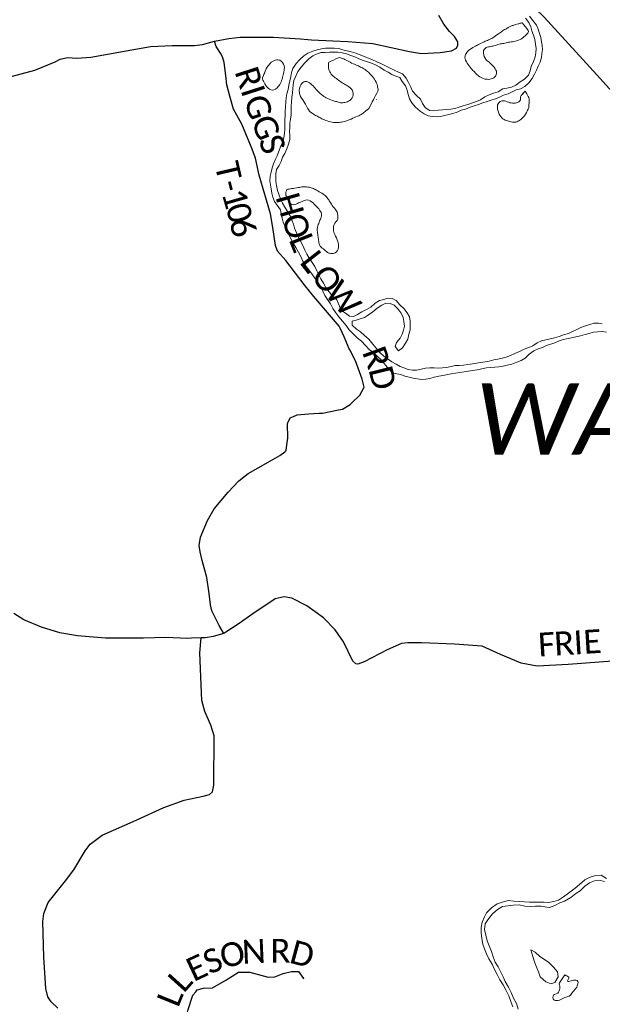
# Model space of a CAD drawing. Header units: feet. Extents: x 2184840 to 2498140, y 671180 to 1091827.
# Tile 9 of 21: x 2300971 to 2308317, y 815464 to 827878. Entities that reach past the tile are written whole.
import ezdxf

# ---------------------------------------------------------------- set-up
doc = ezdxf.new("R2010")
doc.units = ezdxf.units.FT
doc.header["$MEASUREMENT"] = 0
for name, color, linetype, lineweight in [('GM_X_County_Road', 3, 'Continuous', 30), ('GM_X_County_Road_Text', 3, 'Continuous', 0), ('GM_X_Major_River', 5, 'Continuous', 13), ('GM_X_Minor_Lake', 5, 'Continuous', 0), ('GM_X_State_Route', 1, 'Continuous', 30), ('GM_X_Township_Road', 4, 'Continuous', 30), ('GM_X_Township_Road_Text', 4, 'Continuous', 0), ('GM_X_Township_Text', 7, 'Continuous', 13)]:
    doc.layers.add(name, color=color, linetype=linetype, lineweight=lineweight)
doc.styles.add('Style-font30', font='calibri.ttf')
doc.styles.add('Style-font31', font='calibrii.ttf')

msp = doc.modelspace()

# ---------------------------------------------------------------- linework, layer by layer
at = {"layer": 'GM_X_County_Road', "flags": 128}
for points in [[(2300467, 827059), (2301164, 827243), (2301418, 827349), (2301483, 827379), (2301573, 827403), (2301692, 827393), (2301868, 827404), (2302313, 827484), (2302621, 827542), (2302893, 827551), (2303173, 827552), (2303277, 827567), (2303429, 827608), (2303608, 827640), (2303751, 827657), (2303960, 827660), (2304170, 827657), (2304510, 827636), (2304652, 827624), (2304919, 827613), (2305107, 827604), (2305424, 827577), (2305656, 827528), (2305886, 827479), (2306039, 827452), (2306271, 827465), (2306417, 827487), (2306479, 827519), (2306497, 827558), (2306496, 827600), (2306454, 827665), (2306390, 827729), (2306317, 827823), (2306257, 827933)], [(2308669, 819808), (2307886, 819750), (2307497, 819726), (2307292, 819764), (2307032, 819873), (2306802, 819981), (2306455, 820006), (2306037, 820020), (2305863, 820022), (2305783, 820011), (2305603, 819931), (2305314, 819783), (2305234, 819751), (2305210, 819755), (2305170, 819790), (2305055, 820032), (2304950, 820185), (2304801, 820338), (2304590, 820489), (2304404, 820583), (2304304, 820601), (2304193, 820575), (2303912, 820389), (2303727, 820257), (2303571, 820156), (2303543, 820137), (2303412, 820102), (2303314, 820084), (2303259, 820083), (2303137, 820079)], [(2303137, 820079), (2303136, 820079), (2303090, 820078), (2302808, 820089), (2302530, 820081), (2302354, 820080), (2302052, 820082), (2301902, 820091), (2301698, 820111), (2301477, 820149), (2301248, 820219), (2301023, 820312), (2300899, 820390)]]:
    msp.add_lwpolyline(points, dxfattribs=at)
at = {"layer": 'GM_X_Major_River', "flags": 128}
for points in [[(2307350, 827897), (2307391, 827841), (2307417, 827787), (2307429, 827737), (2307448, 827683), (2307464, 827629), (2307474, 827571), (2307481, 827513), (2307477, 827462), (2307469, 827412), (2307450, 827350), (2307420, 827286), (2307408, 827233), (2307387, 827179), (2307335, 827129), (2307283, 827094), (2307226, 827054), (2307172, 827027), (2307114, 827013), (2307062, 827007), (2307003, 826968), (2306945, 826950), (2306891, 826931), (2306835, 826905), (2306781, 826869), (2306730, 826846), (2306678, 826828), (2306620, 826807), (2306564, 826791), (2306510, 826775), (2306459, 826760), (2306407, 826752), (2306353, 826746), (2306301, 826741), (2306247, 826737), (2306193, 826730), (2306137, 826734), (2306085, 826770), (2306049, 826822), (2306024, 826878), (2305974, 826922), (2305924, 826977), (2305902, 827029), (2305873, 827085), (2305843, 827139), (2305797, 827195), (2305747, 827217), (2305692, 827242), (2305634, 827272), (2305526, 827326), (2305476, 827349), (2305420, 827373), (2305370, 827395), (2305314, 827416), (2305264, 827436), (2305210, 827456), (2305152, 827472), (2305098, 827485), (2305046, 827499), (2304996, 827513), (2304936, 827520), (2304880, 827520), (2304828, 827518), (2304776, 827511), (2304720, 827497), (2304666, 827483), (2304606, 827458), (2304555, 827424), (2304503, 827375), (2304456, 827325), (2304414, 827264), (2304398, 827214), (2304391, 827162), (2304377, 827106), (2304363, 827054), (2304354, 827000), (2304340, 826945), (2304330, 826895), (2304325, 826841), (2304321, 826777), (2304319, 826723)], [(2304375, 826519), (2304376, 826575), (2304384, 826625), (2304392, 826679), (2304395, 826787), (2304399, 826839), (2304402, 826902), (2304410, 826954), (2304414, 827006), (2304419, 827058), (2304429, 827110), (2304454, 827167), (2304478, 827223), (2304520, 827279), (2304565, 827334), (2304615, 827384), (2304669, 827424), (2304720, 827447), (2304772, 827463), (2304824, 827465), (2304878, 827468), (2304930, 827470), (2304982, 827468), (2305036, 827461), (2305092, 827449), (2305146, 827427), (2305196, 827408), (2305246, 827384), (2305300, 827364), (2305356, 827349), (2305406, 827329), (2305458, 827311), (2305510, 827281), (2305565, 827242), (2305615, 827216), (2305665, 827188), (2305715, 827166), (2305765, 827149), (2305795, 827097), (2305834, 827043), (2305858, 826989), (2305868, 826937), (2305884, 826881), (2305917, 826829), (2305963, 826777), (2306019, 826725), (2306069, 826690), (2306120, 826666), (2306172, 826658), (2306225, 826655), (2306277, 826659), (2306329, 826669), (2306381, 826682), (2306433, 826696), (2306485, 826714), (2306537, 826739), (2306592, 826749), (2306650, 826774), (2306702, 826794), (2306754, 826810), (2306812, 826829), (2306864, 826847), (2306917, 826863), (2306969, 826882), (2307021, 826902), (2307073, 826927), (2307129, 826943), (2307232, 826992), (2307286, 827008), (2307340, 827035), (2307391, 827081), (2307431, 827135), (2307463, 827190), (2307486, 827242), (2307508, 827292), (2307534, 827344), (2307551, 827401), (2307555, 827451), (2307561, 827501), (2307560, 827551), (2307552, 827601), (2307540, 827653), (2307525, 827703), (2307509, 827757), (2307487, 827811), (2307442, 827869), (2307398, 827923)], [(2304319, 826723), (2304318, 826671), (2304316, 826614), (2304315, 826552), (2304313, 826498), (2304309, 826446), (2304302, 826390), (2304286, 826330), (2304260, 826275), (2304217, 826163), (2304191, 826110), (2304172, 826060), (2304156, 826010), (2304141, 825956), (2304131, 825906), (2304125, 825847), (2304134, 825795), (2304142, 825745), (2304148, 825691), (2304162, 825639), (2304183, 825587), (2304259, 825479), (2304268, 825429), (2304280, 825377), (2304294, 825327), (2304315, 825275), (2304363, 825171), (2304389, 825115), (2304420, 825060), (2304452, 825004), (2304486, 824946), (2304517, 824892), (2304543, 824834), (2304571, 824782), (2304618, 824726), (2304656, 824672), (2304694, 824620), (2304731, 824568), (2304763, 824516), (2304787, 824465), (2304817, 824401), (2304852, 824349), (2304888, 824297), (2304920, 824235), (2304957, 824183), (2304995, 824131), (2305039, 824079), (2305086, 824023), (2305122, 823972), (2305176, 823916), (2305228, 823868), (2305279, 823826), (2305333, 823772), (2305379, 823719), (2305431, 823683), (2305481, 823633), (2305534, 823585), (2305622, 823478), (2305673, 823426), (2305727, 823414), (2305777, 823404), (2305829, 823385), (2305881, 823369), (2305931, 823357), (2306035, 823342), (2306091, 823346), (2306144, 823355), (2306198, 823369), (2306254, 823383), (2306308, 823394), (2306412, 823415), (2306466, 823423), (2306521, 823431), (2306575, 823440), (2306627, 823446), (2306685, 823454), (2306739, 823465), (2306799, 823477), (2306855, 823488), (2306909, 823492), (2306961, 823496), (2307014, 823503), (2307066, 823511), (2307118, 823523), (2307174, 823534), (2307238, 823562), (2307294, 823583), (2307345, 823609), (2307395, 823659), (2307453, 823704), (2307506, 823730), (2307562, 823747), (2307614, 823769), (2307718, 823802), (2307773, 823828), (2307825, 823845), (2307929, 823869), (2307981, 823880), (2308043, 823894), (2308099, 823907), (2308152, 823923)], [(2305028, 824211), (2305014, 824237), (2304990, 824295), (2304968, 824347), (2304917, 824393), (2304871, 824449), (2304833, 824501), (2304800, 824557), (2304766, 824609), (2304718, 824713), (2304691, 824765), (2304659, 824816), (2304621, 824870), (2304590, 824922), (2304566, 824974), (2304540, 825030), (2304512, 825084), (2304481, 825140), (2304459, 825192), (2304437, 825248), (2304422, 825300), (2304402, 825352), (2304380, 825404), (2304347, 825458), (2304313, 825514), (2304285, 825566), (2304260, 825620), (2304220, 825724), (2304208, 825786), (2304201, 825836), (2304199, 825886), (2304199, 825936), (2304210, 825988), (2304244, 826039), (2304268, 826091), (2304283, 826143), (2304313, 826193), (2304338, 826250), (2304362, 826308), (2304378, 826366), (2304377, 826416), (2304373, 826468), (2304375, 826519)], [(2308048, 823996), (2307994, 823974), (2307942, 823946), (2307889, 823923), (2307827, 823903), (2307773, 823884), (2307713, 823866), (2307659, 823854), (2307606, 823843), (2307550, 823829), (2307496, 823802), (2307442, 823768), (2307390, 823746), (2307331, 823723), (2307273, 823695), (2307213, 823668), (2307161, 823646), (2307106, 823625), (2307054, 823611), (2307000, 823599), (2306948, 823588), (2306892, 823574), (2306840, 823564), (2306782, 823555), (2306730, 823547), (2306679, 823541), (2306623, 823532), (2306565, 823524), (2306513, 823519), (2306461, 823517), (2306409, 823507), (2306353, 823494), (2306301, 823488), (2306249, 823486), (2306198, 823487), (2306142, 823487), (2306086, 823483), (2306032, 823470), (2305976, 823460), (2305924, 823461), (2305870, 823467), (2305816, 823487), (2305766, 823507), (2305716, 823534), (2305664, 823566), (2305563, 823634), (2305513, 823683), (2305467, 823737), (2305423, 823789), (2305374, 823849), (2305320, 823895), (2305268, 823944), (2305218, 823978), (2305165, 824026), (2305161, 824078), (2305213, 824088), (2305265, 824107), (2305317, 824123), (2305370, 824158), (2305424, 824194), (2305480, 824240), (2305535, 824277), (2305589, 824303), (2305643, 824300), (2305693, 824280), (2305743, 824228), (2305782, 824176), (2305806, 824124), (2305816, 824072), (2305821, 824016), (2305809, 823964), (2305795, 823914), (2305770, 823863), (2305720, 823807), (2305704, 823757), (2305745, 823705), (2305798, 823741), (2305836, 823798), (2305864, 823852), (2305877, 823912), (2305893, 823966), (2305896, 824025), (2305894, 824079), (2305884, 824131), (2305856, 824183), (2305815, 824235), (2305765, 824282), (2305717, 824336), (2305667, 824364), (2305613, 824366), (2305561, 824351), (2305507, 824339), (2305453, 824306), (2305400, 824254), (2305344, 824225), (2305286, 824195), (2305232, 824163), (2305181, 824134), (2305129, 824142), (2305079, 824176), (2305028, 824211)], [(2308317, 824042), (2308267, 824052), (2308215, 824050), (2308158, 824037), (2308106, 824017), (2308048, 823996)], [(2308152, 823923), (2308206, 823937), (2308260, 823944), (2308316, 823948), (2308368, 823940)], [(2308369, 817051), (2308301, 817092), (2308229, 817089), (2308165, 817068), (2308098, 817031), (2308030, 816976), (2307973, 816926), (2307892, 816866), (2307826, 816817), (2307763, 816777), (2307707, 816758), (2307639, 816747), (2307585, 816752), (2307473, 816751), (2307399, 816750), (2307337, 816755), (2307267, 816760), (2307203, 816765), (2307129, 816773), (2307059, 816750), (2306990, 816729), (2306918, 816678), (2306857, 816619), (2306830, 816566), (2306804, 816498), (2306789, 816432), (2306789, 816365), (2306798, 816294), (2306812, 816223), (2306833, 816162), (2306857, 816102), (2306888, 816036), (2306928, 815969), (2306959, 815903), (2306992, 815839), (2307023, 815774), (2307065, 815710), (2307106, 815636), (2307137, 815571), (2307164, 815497), (2307189, 815431)], [(2307650, 816685), (2307718, 816708), (2307783, 816741), (2307839, 816764), (2307918, 816811), (2307984, 816860), (2308037, 816896), (2308096, 816953), (2308156, 816996), (2308218, 817021), (2308271, 817030), (2308344, 817014)], [(2307255, 815402), (2307234, 815472), (2307199, 815543), (2307168, 815613), (2307132, 815681), (2307093, 815750), (2307066, 815808), (2307036, 815870), (2307003, 815936), (2306966, 815997), (2306941, 816063), (2306919, 816129), (2306890, 816199), (2306867, 816262), (2306848, 816334), (2306833, 816407), (2306841, 816478), (2306882, 816543), (2306933, 816606), (2306995, 816657), (2307058, 816696), (2307126, 816704), (2307194, 816715), (2307268, 816716), (2307340, 816701), (2307410, 816698), (2307476, 816699), (2307546, 816702), (2307616, 816687), (2307650, 816685)]]:
    msp.add_lwpolyline(points, dxfattribs=at)
at = {"layer": 'GM_X_Minor_Lake', "flags": 128}
for points in [[(2307414, 816149), (2307441, 816066), (2307468, 815986), (2307493, 815924), (2307512, 815872), (2307535, 815810), (2307603, 815747), (2307668, 815723), (2307720, 815738), (2307759, 815810), (2307752, 815871), (2307703, 815932), (2307643, 815992), (2307640, 815994)], [(2307640, 815994), (2307528, 816068), (2307471, 816121), (2307414, 816149)]]:
    msp.add_lwpolyline(points, dxfattribs=at)
at = {"layer": 'GM_X_Minor_Lake'}
for points, knots in [([(2307203, 827811), (2307196, 827808), (2307189, 827806), (2307182, 827804), (2307157, 827795), (2307135, 827782), (2307112, 827769), (2307094, 827758), (2307075, 827748), (2307058, 827736), (2307041, 827724), (2307024, 827712), (2307006, 827700), (2306983, 827683), (2306961, 827666), (2306937, 827651), (2306919, 827639), (2306900, 827633), (2306881, 827624), (2306863, 827616), (2306845, 827608), (2306827, 827599), (2306803, 827588), (2306779, 827576), (2306755, 827565), (2306738, 827556), (2306721, 827547), (2306703, 827538), (2306677, 827524), (2306654, 827508), (2306630, 827489), (2306613, 827476), (2306601, 827458), (2306592, 827439), (2306583, 827417), (2306582, 827389), (2306593, 827368), (2306606, 827342), (2306622, 827318), (2306640, 827295), (2306654, 827277), (2306668, 827260), (2306682, 827243), (2306705, 827217), (2306728, 827192), (2306755, 827169), (2306776, 827152), (2306800, 827143), (2306826, 827134), (2306844, 827128), (2306862, 827126), (2306880, 827126), (2306903, 827127), (2306926, 827131), (2306948, 827147), (2306968, 827162), (2306981, 827180), (2306984, 827200), (2306986, 827218), (2306979, 827240), (2306967, 827258), (2306948, 827286), (2306927, 827309), (2306904, 827331), (2306889, 827346), (2306869, 827352), (2306853, 827371), (2306831, 827398), (2306822, 827428), (2306818, 827457), (2306816, 827477), (2306819, 827499), (2306838, 827517), (2306857, 827535), (2306876, 827533), (2306896, 827538), (2306913, 827542), (2306931, 827544), (2306948, 827548), (2306971, 827554), (2306993, 827564), (2307016, 827569), (2307035, 827573), (2307055, 827576), (2307074, 827580), (2307094, 827584), (2307114, 827588), (2307134, 827593), (2307156, 827597), (2307178, 827599), (2307200, 827603), (2307228, 827608), (2307255, 827618), (2307282, 827630), (2307306, 827641), (2307324, 827655), (2307344, 827675), (2307364, 827696), (2307399, 827723), (2307383, 827744), (2307358, 827775), (2307333, 827807), (2307308, 827839)], [0, 0, 0, 0, 0.00909, 0.00909, 0.00909, 0.041165, 0.041165, 0.041165, 0.067036, 0.067036, 0.067036, 0.093104, 0.093104, 0.093104, 0.128089, 0.128089, 0.128089, 0.153537, 0.153537, 0.153537, 0.177896, 0.177896, 0.177896, 0.210716, 0.210716, 0.210716, 0.234675, 0.234675, 0.234675, 0.271031, 0.271031, 0.271031, 0.296918, 0.296918, 0.296918, 0.325783, 0.325783, 0.325783, 0.361722, 0.361722, 0.361722, 0.389289, 0.389289, 0.389289, 0.431865, 0.431865, 0.431865, 0.464326, 0.464326, 0.464326, 0.486831, 0.486831, 0.486831, 0.516044, 0.516044, 0.516044, 0.542114, 0.542114, 0.542114, 0.566927, 0.566927, 0.566927, 0.606742, 0.606742, 0.606742, 0.63315, 0.63315, 0.63315, 0.67129, 0.67129, 0.67129, 0.697367, 0.697367, 0.697367, 0.722656, 0.722656, 0.722656, 0.744486, 0.744486, 0.744486, 0.773699, 0.773699, 0.773699, 0.79796, 0.79796, 0.79796, 0.823181, 0.823181, 0.823181, 0.850693, 0.850693, 0.850693, 0.88615, 0.88615, 0.88615, 0.917486, 0.917486, 0.917486, 0.950011, 0.950011, 0.950011, 1, 1, 1, 1]), ([(2307308, 827839), (2307303, 827838), (2307299, 827837), (2307294, 827836), (2307287, 827834), (2307279, 827832), (2307271, 827830), (2307265, 827829), (2307260, 827827), (2307254, 827826), (2307245, 827823), (2307237, 827821), (2307228, 827818), (2307220, 827816), (2307211, 827813), (2307203, 827811)], [0, 0, 0, 0, 0.12655, 0.12655, 0.12655, 0.345866, 0.345866, 0.345866, 0.509409, 0.509409, 0.509409, 0.75424, 0.75424, 0.75424, 1, 1, 1, 1]), ([(2304077, 827257), (2304063, 827220), (2304048, 827183), (2304034, 827146), (2304027, 827127), (2304044, 827107), (2304053, 827088), (2304066, 827060), (2304079, 827037), (2304102, 827014), (2304122, 826994), (2304154, 826983), (2304176, 826993), (2304204, 827005), (2304232, 827030), (2304250, 827060), (2304263, 827083), (2304272, 827106), (2304279, 827130), (2304285, 827154), (2304291, 827177), (2304296, 827201), (2304302, 827225), (2304306, 827250), (2304308, 827275), (2304309, 827305), (2304293, 827331), (2304267, 827355), (2304245, 827375), (2304216, 827376), (2304194, 827368), (2304171, 827360), (2304144, 827348), (2304128, 827327), (2304126, 827324), (2304123, 827321), (2304121, 827317)], [0, 0, 0, 0, 0.128792, 0.128792, 0.128792, 0.194827, 0.194827, 0.194827, 0.290751, 0.290751, 0.290751, 0.374688, 0.374688, 0.374688, 0.482432, 0.482432, 0.482432, 0.56521, 0.56521, 0.56521, 0.643788, 0.643788, 0.643788, 0.725296, 0.725296, 0.725296, 0.822572, 0.822572, 0.822572, 0.902316, 0.902316, 0.902316, 0.986178, 0.986178, 0.986178, 1, 1, 1, 1]), ([(2304078, 827258), (2304063, 827221), (2304049, 827183), (2304034, 827146), (2304027, 827127), (2304044, 827107), (2304053, 827088), (2304066, 827060), (2304079, 827037), (2304102, 827014), (2304122, 826994), (2304154, 826983), (2304176, 826993), (2304204, 827005), (2304232, 827030), (2304250, 827060), (2304263, 827083), (2304272, 827106), (2304279, 827130), (2304285, 827154), (2304291, 827177), (2304296, 827201), (2304302, 827225), (2304306, 827250), (2304308, 827275), (2304309, 827305), (2304293, 827331), (2304267, 827355), (2304245, 827375), (2304216, 827376), (2304194, 827368), (2304171, 827360), (2304144, 827348), (2304128, 827327), (2304126, 827324), (2304123, 827321), (2304121, 827317)], [0, 0, 0, 0, 0.130709, 0.130709, 0.130709, 0.196599, 0.196599, 0.196599, 0.292312, 0.292312, 0.292312, 0.376064, 0.376064, 0.376064, 0.483571, 0.483571, 0.483571, 0.566167, 0.566167, 0.566167, 0.644572, 0.644572, 0.644572, 0.7259, 0.7259, 0.7259, 0.822963, 0.822963, 0.822963, 0.902531, 0.902531, 0.902531, 0.986208, 0.986208, 0.986208, 1, 1, 1, 1]), ([(2304121, 827317), (2304119, 827315), (2304117, 827312), (2304115, 827310), (2304113, 827308), (2304111, 827306), (2304109, 827303), (2304108, 827302), (2304106, 827300), (2304105, 827298), (2304102, 827295), (2304100, 827291), (2304097, 827288), (2304095, 827286), (2304093, 827283), (2304092, 827281), (2304090, 827279), (2304089, 827277), (2304088, 827275), (2304086, 827272), (2304084, 827269), (2304082, 827266), (2304081, 827263), (2304079, 827260), (2304077, 827257)], [0, 0, 0, 0, 0.129651, 0.129651, 0.129651, 0.241017, 0.241017, 0.241017, 0.337074, 0.337074, 0.337074, 0.503292, 0.503292, 0.503292, 0.626731, 0.626731, 0.626731, 0.719355, 0.719355, 0.719355, 0.858845, 0.858845, 0.858845, 1, 1, 1, 1]), ([(2304863, 827340), (2304864, 827316), (2304865, 827292), (2304866, 827268), (2304867, 827246), (2304876, 827226), (2304889, 827208), (2304903, 827187), (2304919, 827171), (2304937, 827156), (2304955, 827142), (2304973, 827128), (2304992, 827114), (2305012, 827100), (2305032, 827086), (2305052, 827073), (2305069, 827062), (2305088, 827054), (2305105, 827043), (2305124, 827032), (2305140, 827020), (2305155, 827002), (2305173, 826981), (2305179, 826953), (2305174, 826930), (2305170, 826905), (2305157, 826880), (2305133, 826861), (2305113, 826845), (2305093, 826841), (2305071, 826836), (2305053, 826833), (2305034, 826828), (2305017, 826832), (2305000, 826836), (2304983, 826840), (2304967, 826845), (2304949, 826850), (2304932, 826855), (2304914, 826861), (2304887, 826869), (2304861, 826879), (2304836, 826892), (2304815, 826903), (2304797, 826916), (2304779, 826932), (2304755, 826953), (2304731, 826976), (2304708, 826999), (2304690, 827018), (2304674, 827038), (2304656, 827057), (2304637, 827075), (2304613, 827089), (2304591, 827098), (2304576, 827104), (2304556, 827098), (2304541, 827086), (2304520, 827068), (2304508, 827049), (2304501, 827025), (2304496, 827005), (2304495, 826983), (2304498, 826963), (2304501, 826945), (2304504, 826926), (2304513, 826909), (2304528, 826879), (2304550, 826855), (2304566, 826827), (2304578, 826807), (2304586, 826784), (2304599, 826763), (2304614, 826738), (2304632, 826713), (2304657, 826698), (2304677, 826686), (2304696, 826675), (2304716, 826664), (2304733, 826655), (2304749, 826646), (2304766, 826637), (2304786, 826626), (2304807, 826617), (2304829, 826609), (2304856, 826599), (2304883, 826592), (2304911, 826586), (2304931, 826582), (2304951, 826580), (2304971, 826580), (2304991, 826581), (2305010, 826583), (2305030, 826587), (2305053, 826592), (2305076, 826597), (2305098, 826606), (2305115, 826612), (2305132, 826619), (2305149, 826626), (2305177, 826638), (2305204, 826649), (2305231, 826661), (2305251, 826670), (2305271, 826677), (2305287, 826690), (2305305, 826704), (2305323, 826719), (2305341, 826733), (2305351, 826741), (2305362, 826749), (2305373, 826758)], [0, 0, 0, 0, 0.028355, 0.028355, 0.028355, 0.053518, 0.053518, 0.053518, 0.081377, 0.081377, 0.081377, 0.108312, 0.108312, 0.108312, 0.137143, 0.137143, 0.137143, 0.160775, 0.160775, 0.160775, 0.18648, 0.18648, 0.18648, 0.215703, 0.215703, 0.215703, 0.247149, 0.247149, 0.247149, 0.273303, 0.273303, 0.273303, 0.294609, 0.294609, 0.294609, 0.315047, 0.315047, 0.315047, 0.336457, 0.336457, 0.336457, 0.369645, 0.369645, 0.369645, 0.396735, 0.396735, 0.396735, 0.435154, 0.435154, 0.435154, 0.465825, 0.465825, 0.465825, 0.495961, 0.495961, 0.495961, 0.51619, 0.51619, 0.51619, 0.544562, 0.544562, 0.544562, 0.569023, 0.569023, 0.569023, 0.590985, 0.590985, 0.590985, 0.629214, 0.629214, 0.629214, 0.657389, 0.657389, 0.657389, 0.691985, 0.691985, 0.691985, 0.71845, 0.71845, 0.71845, 0.741007, 0.741007, 0.741007, 0.767782, 0.767782, 0.767782, 0.801411, 0.801411, 0.801411, 0.825139, 0.825139, 0.825139, 0.848082, 0.848082, 0.848082, 0.875754, 0.875754, 0.875754, 0.897677, 0.897677, 0.897677, 0.932596, 0.932596, 0.932596, 0.957229, 0.957229, 0.957229, 0.984145, 0.984145, 0.984145, 1, 1, 1, 1]), ([(2304863, 827340), (2304864, 827316), (2304865, 827292), (2304866, 827268), (2304867, 827246), (2304876, 827226), (2304889, 827208), (2304903, 827187), (2304919, 827171), (2304937, 827156), (2304955, 827142), (2304973, 827128), (2304992, 827114), (2305012, 827100), (2305032, 827086), (2305052, 827073), (2305069, 827062), (2305088, 827054), (2305105, 827043), (2305124, 827032), (2305140, 827020), (2305155, 827002), (2305173, 826981), (2305179, 826953), (2305174, 826930), (2305170, 826905), (2305157, 826880), (2305133, 826861), (2305113, 826845), (2305093, 826841), (2305071, 826836), (2305053, 826833), (2305034, 826828), (2305017, 826832), (2305000, 826836), (2304983, 826840), (2304967, 826845), (2304949, 826850), (2304932, 826855), (2304914, 826861), (2304887, 826869), (2304861, 826879), (2304836, 826892), (2304815, 826903), (2304797, 826916), (2304779, 826932), (2304755, 826953), (2304731, 826976), (2304708, 826999), (2304690, 827018), (2304674, 827038), (2304656, 827057), (2304637, 827075), (2304613, 827089), (2304591, 827098), (2304576, 827104), (2304556, 827098), (2304541, 827086), (2304520, 827068), (2304508, 827049), (2304501, 827025), (2304496, 827005), (2304495, 826983), (2304498, 826963), (2304501, 826945), (2304504, 826926), (2304513, 826909), (2304528, 826879), (2304550, 826855), (2304566, 826827), (2304578, 826807), (2304586, 826784), (2304599, 826763), (2304614, 826738), (2304632, 826713), (2304657, 826698), (2304677, 826686), (2304696, 826675), (2304716, 826664), (2304733, 826655), (2304749, 826646), (2304766, 826637), (2304786, 826626), (2304807, 826617), (2304829, 826609), (2304856, 826599), (2304883, 826592), (2304911, 826586), (2304931, 826582), (2304951, 826580), (2304971, 826580), (2304991, 826581), (2305010, 826583), (2305030, 826587), (2305053, 826592), (2305076, 826597), (2305098, 826606), (2305115, 826612), (2305132, 826619), (2305149, 826626), (2305177, 826638), (2305204, 826649), (2305231, 826661), (2305251, 826670), (2305271, 826677), (2305287, 826690), (2305305, 826704), (2305323, 826719), (2305341, 826733), (2305351, 826741), (2305362, 826749), (2305373, 826758)], [0, 0, 0, 0, 0.028354, 0.028354, 0.028354, 0.053518, 0.053518, 0.053518, 0.081376, 0.081376, 0.081376, 0.108311, 0.108311, 0.108311, 0.137142, 0.137142, 0.137142, 0.160774, 0.160774, 0.160774, 0.186479, 0.186479, 0.186479, 0.215702, 0.215702, 0.215702, 0.247148, 0.247148, 0.247148, 0.273302, 0.273302, 0.273302, 0.294608, 0.294608, 0.294608, 0.315046, 0.315046, 0.315046, 0.336455, 0.336455, 0.336455, 0.369643, 0.369643, 0.369643, 0.396733, 0.396733, 0.396733, 0.435152, 0.435152, 0.435152, 0.465822, 0.465822, 0.465822, 0.495958, 0.495958, 0.495958, 0.516187, 0.516187, 0.516187, 0.544559, 0.544559, 0.544559, 0.569019, 0.569019, 0.569019, 0.590982, 0.590982, 0.590982, 0.629211, 0.629211, 0.629211, 0.657385, 0.657385, 0.657385, 0.691981, 0.691981, 0.691981, 0.718446, 0.718446, 0.718446, 0.741003, 0.741003, 0.741003, 0.767778, 0.767778, 0.767778, 0.801407, 0.801407, 0.801407, 0.825134, 0.825134, 0.825134, 0.848077, 0.848077, 0.848077, 0.87575, 0.87575, 0.87575, 0.897672, 0.897672, 0.897672, 0.932591, 0.932591, 0.932591, 0.957224, 0.957224, 0.957224, 0.98414, 0.98414, 0.98414, 1, 1, 1, 1]), ([(2305373, 826758), (2305411, 826831), (2305449, 826905), (2305487, 826979), (2305494, 826994), (2305488, 827013), (2305484, 827029), (2305480, 827050), (2305475, 827071), (2305465, 827091), (2305452, 827117), (2305437, 827139), (2305419, 827161), (2305398, 827185), (2305378, 827209), (2305354, 827228), (2305336, 827243), (2305317, 827255), (2305297, 827266), (2305278, 827276), (2305260, 827286), (2305241, 827295), (2305219, 827306), (2305196, 827312), (2305174, 827323), (2305150, 827335), (2305127, 827348), (2305104, 827360), (2305083, 827371), (2305062, 827380), (2305041, 827390), (2305025, 827397), (2305005, 827405), (2304989, 827397), (2304947, 827378), (2304905, 827359), (2304863, 827340)], [0, 0, 0, 0, 0.229407, 0.229407, 0.229407, 0.275665, 0.275665, 0.275665, 0.335351, 0.335351, 0.335351, 0.412803, 0.412803, 0.412803, 0.499139, 0.499139, 0.499139, 0.561705, 0.561705, 0.561705, 0.620428, 0.620428, 0.620428, 0.686701, 0.686701, 0.686701, 0.760323, 0.760323, 0.760323, 0.823991, 0.823991, 0.823991, 0.872619, 0.872619, 0.872619, 1, 1, 1, 1]), ([(2305374, 826760), (2305412, 826833), (2305449, 826906), (2305487, 826979), (2305494, 826994), (2305488, 827013), (2305484, 827029), (2305480, 827050), (2305475, 827071), (2305465, 827091), (2305452, 827117), (2305437, 827139), (2305419, 827161), (2305398, 827185), (2305378, 827209), (2305354, 827228), (2305336, 827243), (2305317, 827255), (2305297, 827266), (2305278, 827276), (2305260, 827286), (2305241, 827295), (2305219, 827306), (2305196, 827312), (2305174, 827323), (2305150, 827335), (2305127, 827348), (2305104, 827360), (2305083, 827371), (2305062, 827380), (2305041, 827390), (2305025, 827397), (2305005, 827405), (2304989, 827397), (2304947, 827378), (2304905, 827359), (2304863, 827340)], [0, 0, 0, 0, 0.227212, 0.227212, 0.227212, 0.273602, 0.273602, 0.273602, 0.333458, 0.333458, 0.333458, 0.411131, 0.411131, 0.411131, 0.497712, 0.497712, 0.497712, 0.560456, 0.560456, 0.560456, 0.619347, 0.619347, 0.619347, 0.685809, 0.685809, 0.685809, 0.75964, 0.75964, 0.75964, 0.82349, 0.82349, 0.82349, 0.872256, 0.872256, 0.872256, 1, 1, 1, 1]), ([(2307346, 826978), (2307329, 826959), (2307311, 826941), (2307294, 826922), (2307277, 826905), (2307297, 826872), (2307278, 826854), (2307260, 826836), (2307239, 826828), (2307216, 826827), (2307195, 826826), (2307172, 826828), (2307152, 826832), (2307129, 826837), (2307106, 826852), (2307084, 826856), (2307060, 826859), (2307036, 826854), (2307012, 826831), (2306994, 826813), (2306994, 826795), (2306994, 826777), (2306995, 826759), (2306997, 826742), (2307003, 826724), (2307009, 826706), (2307015, 826689), (2307025, 826673), (2307039, 826650), (2307055, 826632), (2307078, 826619), (2307097, 826608), (2307116, 826603), (2307137, 826597), (2307157, 826592), (2307178, 826587), (2307199, 826586), (2307216, 826585), (2307234, 826589), (2307251, 826597), (2307271, 826605), (2307287, 826616), (2307303, 826631), (2307326, 826655), (2307348, 826679), (2307362, 826708), (2307371, 826728), (2307380, 826747), (2307389, 826767)], [0, 0, 0, 0, 0.071742, 0.071742, 0.071742, 0.137108, 0.137108, 0.137108, 0.200001, 0.200001, 0.200001, 0.260143, 0.260143, 0.260143, 0.327606, 0.327606, 0.327606, 0.398606, 0.398606, 0.398606, 0.451856, 0.451856, 0.451856, 0.501098, 0.501098, 0.501098, 0.553948, 0.553948, 0.553948, 0.624103, 0.624103, 0.624103, 0.682154, 0.682154, 0.682154, 0.741244, 0.741244, 0.741244, 0.790769, 0.790769, 0.790769, 0.848891, 0.848891, 0.848891, 0.939476, 0.939476, 0.939476, 1, 1, 1, 1]), ([(2307346, 826977), (2307328, 826959), (2307311, 826940), (2307294, 826922), (2307277, 826905), (2307297, 826872), (2307278, 826854), (2307260, 826836), (2307239, 826828), (2307216, 826827), (2307195, 826826), (2307172, 826828), (2307152, 826832), (2307129, 826837), (2307106, 826852), (2307084, 826856), (2307060, 826859), (2307036, 826854), (2307012, 826831), (2306994, 826813), (2306994, 826795), (2306994, 826777), (2306995, 826759), (2306997, 826742), (2307003, 826724), (2307009, 826706), (2307015, 826689), (2307025, 826673), (2307039, 826650), (2307055, 826632), (2307078, 826619), (2307097, 826608), (2307116, 826603), (2307137, 826597), (2307157, 826592), (2307178, 826587), (2307199, 826586), (2307216, 826585), (2307234, 826589), (2307251, 826597), (2307271, 826605), (2307287, 826616), (2307303, 826631), (2307326, 826655), (2307348, 826679), (2307362, 826708), (2307371, 826728), (2307380, 826747), (2307389, 826767)], [0, 0, 0, 0, 0.071024, 0.071024, 0.071024, 0.136441, 0.136441, 0.136441, 0.199382, 0.199382, 0.199382, 0.259572, 0.259572, 0.259572, 0.327087, 0.327087, 0.327087, 0.398141, 0.398141, 0.398141, 0.451433, 0.451433, 0.451433, 0.500713, 0.500713, 0.500713, 0.553603, 0.553603, 0.553603, 0.623813, 0.623813, 0.623813, 0.681908, 0.681908, 0.681908, 0.741044, 0.741044, 0.741044, 0.790607, 0.790607, 0.790607, 0.848774, 0.848774, 0.848774, 0.939429, 0.939429, 0.939429, 1, 1, 1, 1]), ([(2307389, 826767), (2307391, 826795), (2307393, 826823), (2307395, 826851), (2307396, 826871), (2307392, 826893), (2307382, 826911), (2307370, 826934), (2307357, 826956), (2307345, 826979)], [0, 0, 0, 0, 0.377854, 0.377854, 0.377854, 0.653383, 0.653383, 0.653383, 1, 1, 1, 1]), ([(2307389, 826767), (2307391, 826795), (2307393, 826823), (2307395, 826851), (2307396, 826871), (2307392, 826893), (2307382, 826911), (2307370, 826933), (2307358, 826955), (2307346, 826977)], [0, 0, 0, 0, 0.380806, 0.380806, 0.380806, 0.658489, 0.658489, 0.658489, 1, 1, 1, 1]), ([(2305469, 826871), (2305469, 826871), (2305469, 826871), (2305469, 826871), (2305469, 826871), (2305469, 826871), (2305469, 826871), (2305469, 826871), (2305469, 826871), (2305469, 826871), (2305469, 826871), (2305469, 826871), (2305469, 826871), (2305469, 826871), (2305469, 826871), (2305469, 826871), (2305469, 826871), (2305469, 826871), (2305469, 826871), (2305469, 826871), (2305469, 826871), (2305469, 826871), (2305469, 826871), (2305469, 826871), (2305469, 826871), (2305469, 826871), (2305469, 826871), (2305469, 826871), (2305469, 826871), (2305469, 826871), (2305469, 826871), (2305469, 826871), (2305469, 826871), (2305469, 826871), (2305469, 826871), (2305469, 826871), (2305469, 826871), (2305469, 826871), (2305469, 826871), (2305469, 826871), (2305469, 826871), (2305469, 826871), (2305469, 826871), (2305469, 826871), (2305469, 826871), (2305469, 826871), (2305469, 826870), (2305469, 826870), (2305469, 826870), (2305469, 826870), (2305468, 826870), (2305468, 826870), (2305468, 826870), (2305468, 826870), (2305468, 826870), (2305468, 826870), (2305468, 826870), (2305468, 826870), (2305468, 826870), (2305468, 826870), (2305468, 826870), (2305468, 826870), (2305468, 826869), (2305468, 826869), (2305468, 826869), (2305468, 826869), (2305468, 826869), (2305468, 826869), (2305468, 826869), (2305468, 826869), (2305468, 826869), (2305468, 826869), (2305468, 826869), (2305468, 826869), (2305468, 826869), (2305468, 826869), (2305468, 826869), (2305468, 826869), (2305468, 826869), (2305468, 826869), (2305468, 826869), (2305468, 826869), (2305468, 826869), (2305468, 826869), (2305468, 826869), (2305468, 826869), (2305468, 826869), (2305468, 826869), (2305468, 826869), (2305468, 826869), (2305468, 826869), (2305468, 826869), (2305468, 826869), (2305468, 826869), (2305468, 826869), (2305468, 826869), (2305468, 826869)], [0, 0, 0, 0, 0.007727, 0.007727, 0.007727, 0.015455, 0.015455, 0.015455, 0.020342, 0.020342, 0.020342, 0.025229, 0.025229, 0.025229, 0.030116, 0.030116, 0.030116, 0.042576, 0.042576, 0.042576, 0.058031, 0.058031, 0.058031, 0.078181, 0.078181, 0.078181, 0.100309, 0.100309, 0.100309, 0.125229, 0.125229, 0.125229, 0.150148, 0.150148, 0.150148, 0.17801, 0.17801, 0.17801, 0.235525, 0.235525, 0.235525, 0.297825, 0.297825, 0.297825, 0.35728, 0.35728, 0.35728, 0.474215, 0.474215, 0.474215, 0.578691, 0.578691, 0.578691, 0.665085, 0.665085, 0.665085, 0.736328, 0.736328, 0.736328, 0.793006, 0.793006, 0.793006, 0.834619, 0.834619, 0.834619, 0.86883, 0.86883, 0.86883, 0.89582, 0.89582, 0.89582, 0.913099, 0.913099, 0.913099, 0.925559, 0.925559, 0.925559, 0.938019, 0.938019, 0.938019, 0.94493, 0.94493, 0.94493, 0.955858, 0.955858, 0.955858, 0.960745, 0.960745, 0.960745, 0.968473, 0.968473, 0.968473, 0.982721, 0.982721, 0.982721, 1, 1, 1, 1]), ([(2304329, 825662), (2304328, 825665), (2304325, 825667), (2304325, 825670), (2304321, 825691), (2304334, 825714), (2304338, 825736)], [0, 0, 0, 0, 0.115622, 0.115622, 0.115622, 1, 1, 1, 1]), ([(2304338, 825737), (2304358, 825741), (2304379, 825744), (2304399, 825748), (2304427, 825753), (2304454, 825757), (2304482, 825762), (2304502, 825765), (2304522, 825768), (2304542, 825771), (2304563, 825773), (2304584, 825770), (2304604, 825767), (2304624, 825764), (2304642, 825760), (2304661, 825754), (2304680, 825747), (2304698, 825740), (2304715, 825730), (2304738, 825717), (2304760, 825703), (2304782, 825689), (2304802, 825675), (2304822, 825663), (2304838, 825645), (2304853, 825629), (2304864, 825611), (2304875, 825593), (2304888, 825574), (2304899, 825555), (2304912, 825536), (2304928, 825510), (2304950, 825491), (2304967, 825464), (2304976, 825448), (2304978, 825431), (2304981, 825414), (2304984, 825397), (2304985, 825378), (2304982, 825362), (2304977, 825336), (2304941, 825322), (2304934, 825297), (2304926, 825265), (2304923, 825227), (2304933, 825195), (2304944, 825163), (2304964, 825135), (2304975, 825103), (2304983, 825077), (2304990, 825051), (2304991, 825025), (2304993, 824999), (2304988, 824974), (2304964, 824950), (2304946, 824932), (2304927, 824929), (2304908, 824930), (2304890, 824930), (2304871, 824932), (2304854, 824943), (2304833, 824957), (2304818, 824971), (2304801, 824987), (2304783, 825003), (2304759, 825015), (2304751, 825038), (2304744, 825058), (2304743, 825078), (2304740, 825098), (2304737, 825118), (2304734, 825137), (2304731, 825157), (2304728, 825177), (2304725, 825198), (2304723, 825219), (2304719, 825245), (2304727, 825271), (2304736, 825297), (2304742, 825315), (2304751, 825332), (2304757, 825349), (2304764, 825367), (2304770, 825386), (2304775, 825404), (2304779, 825422), (2304774, 825442), (2304764, 825460), (2304750, 825484), (2304734, 825502), (2304715, 825522), (2304695, 825543), (2304677, 825563), (2304651, 825581), (2304627, 825597), (2304600, 825613), (2304576, 825604), (2304557, 825598), (2304539, 825590), (2304520, 825582), (2304499, 825573), (2304478, 825562), (2304456, 825553), (2304435, 825544), (2304398, 825540), (2304386, 825560), (2304366, 825597), (2304345, 825634), (2304325, 825670)], [0, 0, 0, 0, 0.024142, 0.024142, 0.024142, 0.056971, 0.056971, 0.056971, 0.080626, 0.080626, 0.080626, 0.104911, 0.104911, 0.104911, 0.12748, 0.12748, 0.12748, 0.150579, 0.150579, 0.150579, 0.181164, 0.181164, 0.181164, 0.209014, 0.209014, 0.209014, 0.233748, 0.233748, 0.233748, 0.260444, 0.260444, 0.260444, 0.295639, 0.295639, 0.295639, 0.315943, 0.315943, 0.315943, 0.336271, 0.336271, 0.336271, 0.367539, 0.367539, 0.367539, 0.407427, 0.407427, 0.407427, 0.446656, 0.446656, 0.446656, 0.477792, 0.477792, 0.477792, 0.508714, 0.508714, 0.508714, 0.531955, 0.531955, 0.531955, 0.553761, 0.553761, 0.553761, 0.580399, 0.580399, 0.580399, 0.608606, 0.608606, 0.608606, 0.632391, 0.632391, 0.632391, 0.655287, 0.655287, 0.655287, 0.679732, 0.679732, 0.679732, 0.710709, 0.710709, 0.710709, 0.732777, 0.732777, 0.732777, 0.755029, 0.755029, 0.755029, 0.777273, 0.777273, 0.777273, 0.807936, 0.807936, 0.807936, 0.84224, 0.84224, 0.84224, 0.872652, 0.872652, 0.872652, 0.896166, 0.896166, 0.896166, 0.92346, 0.92346, 0.92346, 0.950998, 0.950998, 0.950998, 1, 1, 1, 1]), ([(2307843, 815836), (2307820, 815802), (2307798, 815768), (2307776, 815733), (2307766, 815718), (2307782, 815697), (2307781, 815679), (2307780, 815658), (2307775, 815637), (2307766, 815617), (2307757, 815593), (2307714, 815594), (2307702, 815577), (2307693, 815564), (2307688, 815531), (2307706, 815520), (2307727, 815508), (2307754, 815507), (2307775, 815516), (2307798, 815527), (2307821, 815537), (2307843, 815548), (2307867, 815558), (2307897, 815560), (2307914, 815580), (2307941, 815613), (2307968, 815646), (2307995, 815679)], [0, 0, 0, 0, 0.169496, 0.169496, 0.169496, 0.244654, 0.244654, 0.244654, 0.333063, 0.333063, 0.333063, 0.437773, 0.437773, 0.437773, 0.515644, 0.515644, 0.515644, 0.612192, 0.612192, 0.612192, 0.715849, 0.715849, 0.715849, 0.822295, 0.822295, 0.822295, 1, 1, 1, 1]), ([(2307995, 815679), (2307998, 815690), (2308002, 815700), (2308005, 815711), (2308010, 815727), (2308016, 815747), (2308000, 815762), (2307980, 815780), (2307958, 815765), (2307938, 815763), (2307918, 815761), (2307899, 815747), (2307880, 815751), (2307862, 815754), (2307910, 815795), (2307894, 815805), (2307877, 815815), (2307860, 815826), (2307843, 815836)], [0, 0, 0, 0, 0.103772, 0.103772, 0.103772, 0.262541, 0.262541, 0.262541, 0.454529, 0.454529, 0.454529, 0.638685, 0.638685, 0.638685, 0.812627, 0.812627, 0.812627, 1, 1, 1, 1])]:
    msp.add_open_spline(points, degree=3, knots=knots, dxfattribs=at)
at = {"layer": 'GM_X_State_Route', "flags": 128}
msp.add_lwpolyline([(2309359, 825949), (2309272, 826049), (2308249, 827181), (2307582, 827912), (2307468, 828025)], dxfattribs=at)
at = {"layer": 'GM_X_Township_Road', "flags": 128}
for points in [[(2304775, 822916), (2304778, 822916), (2304788, 822917), (2304989, 822958), (2305041, 822969), (2305136, 823026), (2305159, 823047), (2305260, 823145), (2305309, 823236), (2305313, 823245), (2305288, 823347), (2305206, 823576), (2305134, 823714), (2305127, 823728), (2305064, 823878), (2305010, 823990), (2304998, 824015), (2304679, 824386), (2304571, 824522), (2304327, 824842), (2304220, 824958), (2304197, 825032), (2304163, 825260), (2304134, 825432), (2303991, 825917), (2303944, 826132), (2303903, 826245), (2303770, 826560), (2303667, 826751), (2303619, 826912), (2303581, 827059), (2303570, 827176), (2303550, 827337), (2303529, 827408), (2303504, 827457), (2303450, 827541), (2303429, 827608)], [(2303543, 820137), (2303487, 820241), (2303395, 820425), (2303378, 820499), (2303359, 820643), (2303332, 820847), (2303270, 821061), (2303247, 821168), (2303232, 821248), (2303252, 821354), (2303338, 821562), (2303421, 821709), (2303598, 821919), (2303733, 822062), (2303851, 822158), (2304102, 822300), (2304250, 822384), (2304312, 822431), (2304329, 822445), (2304330, 822448), (2304345, 822551), (2304351, 822598), (2304349, 822786), (2304350, 822797), (2304381, 822859), (2304422, 822876), (2304469, 822895), (2304612, 822909), (2304746, 822915), (2304775, 822916)], [(2301451, 815415), (2301370, 815495), (2301325, 815558), (2301300, 815664), (2301277, 816059), (2301262, 816509), (2301277, 816607), (2301332, 816748), (2301549, 817021), (2301652, 817161), (2301795, 817399), (2301858, 817482), (2302011, 817598), (2302438, 817785), (2302788, 817945), (2303043, 818038), (2303283, 818086), (2303363, 818111), (2303401, 818144), (2303418, 818228), (2303423, 818850), (2303383, 818982), (2303306, 819154), (2303268, 819294), (2303243, 819894), (2303259, 820083)], [(2303191, 815622), (2303209, 815644), (2303289, 815667), (2303403, 815670), (2303572, 815770), (2303729, 815870), (2303872, 815868), (2304105, 815806), (2304189, 815809), (2304292, 815854), (2304396, 815879), (2304488, 815878), (2304551, 815787), (2304545, 815780)], [(2301715, 815181), (2301839, 815209), (2301953, 815184), (2302476, 814852), (2302572, 814787), (2302623, 814785), (2302726, 814853), (2302793, 814912), (2302875, 814965), (2302938, 815051), (2302985, 815134), (2303048, 815213), (2303096, 815398), (2303154, 815577), (2303190, 815620), (2303191, 815622)]]:
    msp.add_lwpolyline(points, dxfattribs=at)

# ---------------------------------------------------------------- texts
at = {"layer": 'GM_X_County_Road_Text', "style": 'Style-font30'}
for s, rotation, p in [('F', 3.523, (2307516, 819847)), ('R', 3.5227, (2307718, 819859)), ('I', 3.5228, (2307964, 819874)), ('E', 3.5234, (2308087, 819882))]:
    msp.add_text(s, height=300, rotation=rotation, dxfattribs=at).set_placement(p)
at = {"layer": 'GM_X_Township_Road_Text', "style": 'Style-font30'}
for s, rotation, p in [('R', 287.832, (2303678, 827225)), ('I', 287.8362, (2303754, 826991)), ('G', 288.4529, (2303793, 826870)), ('G', 291.7486, (2303883, 826602)), ('S', 289.9332, (2303980, 826359)), ('T', 283.0924, (2303429, 826048)), ('-', 284.7058, (2303482, 825820)), ('1', 285.952, (2303515, 825694)), ('H', 285.8663, (2304195, 825643)), ('0', 285.3628, (2303566, 825517)), ('6', 282.3725, (2303614, 825343)), ('O', 288.0838, (2304271, 825377)), ('L', 291.7599, (2304360, 825106)), ('L', 307.9808, (2304490, 824817)), ('O', 309.4102, (2304633, 824634)), ('W', 309.8997, (2304802, 824428)), ('R', 290.2249, (2305285, 823688)), ('D', 284.0124, (2305368, 823466)), ('N', 2.4998, (2303779, 815975)), ('R', 0.2888, (2304132, 815988)), ('D', 344.8522, (2304357, 815992)), ('S', 23.0632, (2303364, 815837)), ('O', 14.383, (2303539, 815912)), ('E', 24.9712, (2303163, 815743)), ('L', 47.9316, (2303038, 815595)), ('L', 67.8608, (2302968, 815410))]:
    msp.add_text(s, height=300, rotation=rotation, dxfattribs=at).set_placement(p)
at = {"layer": 'GM_X_Township_Text', "style": 'Style-font31'}
msp.add_text('WASHINGTON', height=900, rotation=0, dxfattribs=at).set_placement((2306718, 822395))

doc.saveas('drawing.dxf')
